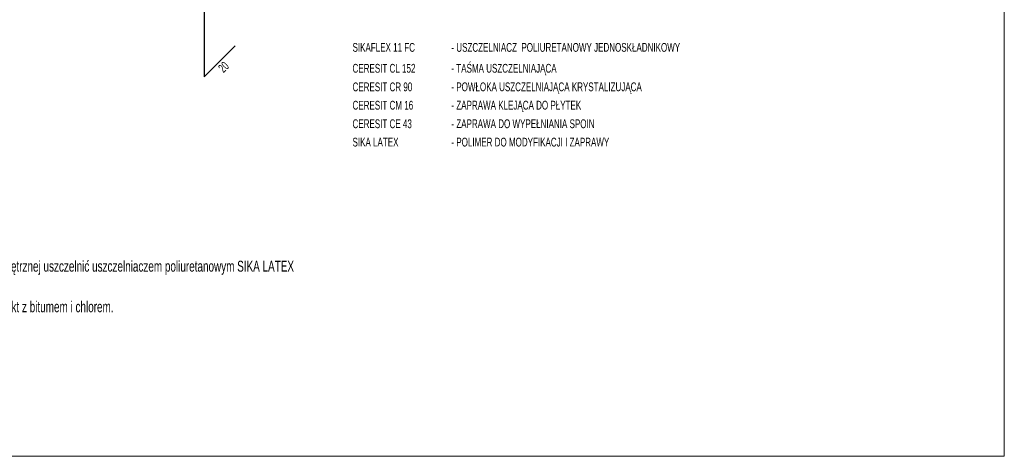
# Model space of a CAD drawing. Header units: millimetres. Extents: x 6874 to 479855, y -393105 to -20937.
# Tile 35 of 42: x 457377 to 479855, y -259076 to -249106. Entities that reach past the tile are written whole.
import ezdxf

# ---------------------------------------------------------------- set-up
doc = ezdxf.new("R2010")
doc.units = ezdxf.units.MM
doc.header["$MEASUREMENT"] = 0
for name, color, linetype, lineweight in [('Nowe_2D - Ogólne_Nr_pióra__75', 6, 'Continuous', 20), ('Nowe_Rysunki i obrazki_Nr_pióra__1', 7, 'Continuous', 13), ('Nowe_Rysunki i obrazki_Nr_pióra__41', 7, 'Continuous', 25)]:
    doc.layers.add(name, color=color, linetype=linetype, lineweight=lineweight)
doc.styles.add('STYL_AUTOMATYCZNY_2', font='txt', dxfattribs={"width": 0.799805})

msp = doc.modelspace()

# ---------------------------------------------------------------- linework, layer by layer
at = {"layer": 'Nowe_2D - Ogólne_Nr_pióra__75', "color": 6, "linetype": 'Continuous', "lineweight": 20}
msp.add_lwpolyline([(437855, -229376), (479855, -229376), (479855, -259076), (437855, -259076)], close=True, dxfattribs=at)
at = {"layer": 'Nowe_Rysunki i obrazki_Nr_pióra__41', "color": 7, "linetype": 'Continuous', "lineweight": 25}
msp.add_lwpolyline([(461382, -242119), (460883, -242119), (461590, -241412), (461590, -250412), (462297, -249705)], dxfattribs=at)

# ---------------------------------------------------------------- texts
at = {"layer": 'Nowe_Rysunki i obrazki_Nr_pióra__1', "color": 7, "linetype": 'Continuous', "lineweight": 13, "attachment_point": 7, "style": 'STYL_AUTOMATYCZNY_2'}
for s, insert, char_height in [('\\A1;{\\pql;\\fArialNarrow|b0|i0|c0|p0;\\W0.799805;SIKAFLEX 11 FC}', (464976, -249841), 200), ('\\A1;{\\pql;\\fArialNarrow|b0|i0|c0|p0;\\W0.799805;- USZCZELNIACZ  POLIURETANOWY JEDNOSKŁADNIKOWY}', (467233, -249841), 200), ('\\A1;{\\pql;\\fArialNarrow|b0|i0|c0|p0;\\W0.799805; }', (467143, -249838), 200), ('\\A1;{\\pql;\\fArialNarrow|b0|i0|c0|p0;\\W0.799805;CERESIT CL 152}', (464976, -250319), 200), ('\\A1;{\\pql;\\fArialNarrow|b0|i0|c0|p0;\\W0.799805;- TAŚMA USZCZELNIAJĄCA}', (467233, -250375), 200), ('\\A1;{\\pql;\\fArialNarrow|b0|i0|c0|p0;\\W0.799805; }', (467159, -250316), 200), ('\\A1;{\\pql;\\fArialNarrow|b0|i0|c0|p0;\\W0.799805;CERESIT CR 90}', (464976, -250743), 200), ('\\A1;{\\pql;\\fArialNarrow|b0|i0|c0|p0;\\W0.799805;- POWŁOKA USZCZELNIAJĄCA KRYSTALIZUJĄCA}', (467233, -250798), 200), ('\\A1;{\\pql;\\fArialNarrow|b0|i0|c0|p0;\\W0.799805; }', (467050, -250739), 200), ('\\A1;{\\pql;\\fArialNarrow|b0|i0|c0|p0;\\W0.799805;CERESIT CM 16}', (464976, -251162), 200), ('\\A1;{\\pql;\\fArialNarrow|b0|i0|c0|p0;\\W0.799805;- ZAPRAWA KLEJĄCA DO PŁYTEK}', (467233, -251217), 200), ('\\A1;{\\pql;\\fArialNarrow|b0|i0|c0|p0;\\W0.799805; }', (467081, -251158), 200), ('\\A1;{\\pql;\\fArialNarrow|b0|i0|c0|p0;\\W0.799805;CERESIT CE 43}', (464976, -251585), 200), ('\\A1;{\\pql;\\fArialNarrow|b0|i0|c0|p0;\\W0.799805;- ZAPRAWA DO WYPEŁNIANIA SPOIN}', (467233, -251585), 200), ('\\A1;{\\pql;\\fArialNarrow|b0|i0|c0|p0;\\W0.799805; }', (467035, -251582), 200), ('\\A1;{\\pql;\\fArialNarrow|b0|i0|c0|p0;\\W0.799805;SIKA LATEX}', (464976, -252004), 200), ('\\A1;{\\pql;\\fArialNarrow|b0|i0|c0|p0;\\W0.799805;- POLIMER DO MODYFIKACJI I ZAPRAWY}', (467233, -252004), 200), ('\\A1;{\\pql;\\fArialNarrow|b0|i0|c0|p0;\\W0.799805; }', (466572, -252001), 200), ('\\A1;{\\pql;\\fArialNarrow|b0|i0|c0|p0;\\W0.799805;Spoiny pomiędzy płytkami na odcinku 150 mm od krawędzi\\fArialNarrow|b0|i0|c0|p0;\\W0.799805; zewnętrznej uszczelnić uszczelniaczem poliuretanowym SIKA LATEX}', (450652, -254934), 247.379), ('\\A1;{\\pql;\\fArialNarrow|b0|i0|c0|p0;\\W0.799805;kolorystycznie dobranym do zaprawy wypełniania fug.}', (450652, -255407), 247.38), ('\\A1;{\\pql;\\fArialNarrow|b0|i0|c0|p0;\\W0.799805;Uszczelniacz SIKAFLEX 11 FC  nie może być narażony na kontakt z bitumem i chlorem.}', (450652, -255860), 247.382)]:
    msp.add_mtext(s, dxfattribs=dict(at, insert=insert, char_height=char_height))
at = {"layer": 'Nowe_Rysunki i obrazki_Nr_pióra__1', "color": 7, "linetype": 'Continuous', "lineweight": 13, "insert": (462032, -250330), "char_height": 197.94, "attachment_point": 7, "rotation": 45, "style": 'STYL_AUTOMATYCZNY_2'}
msp.add_mtext('\\A1;{\\pql;\\fArialNarrow|b0|i0|c0|p0;\\W0.799805;20}', dxfattribs=at)

doc.saveas('drawing.dxf')
